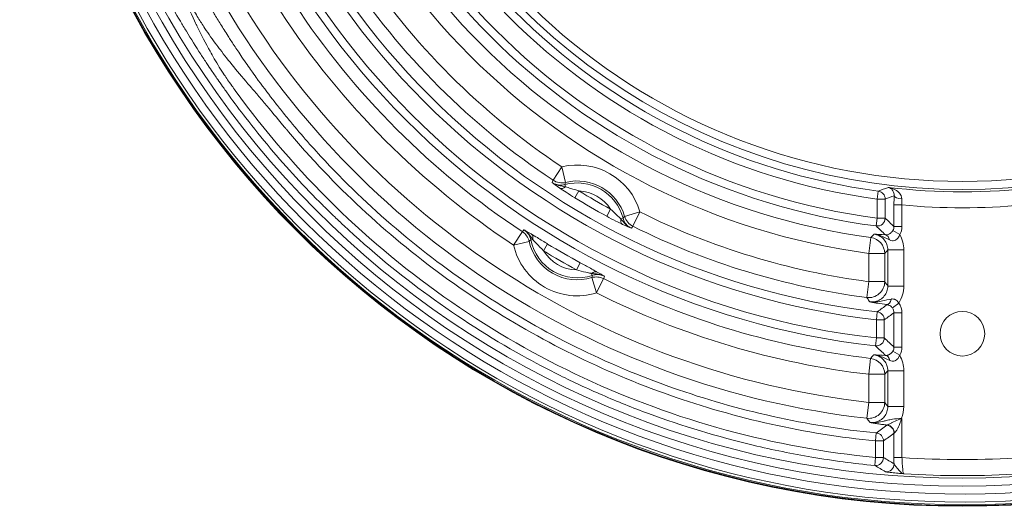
# Model space of a CAD drawing. Header units: inches. Extents: x 2.7 to 14.9, y -4.2 to 15.2.
# Tile 31 of 53: x 10.3 to 12.7, y 10.6 to 11.8. Entities that reach past the tile are written whole.
import ezdxf

# ---------------------------------------------------------------- set-up
doc = ezdxf.new("R2010")
doc.units = ezdxf.units.IN
doc.header["$MEASUREMENT"] = 0
doc.layers.add('Visible (ANSI)', color=7, linetype='Continuous', lineweight=18)
doc.layers.add('Visible Narrow (ANSI)', color=7, linetype='Continuous', lineweight=18)

msp = doc.modelspace()

# ---------------------------------------------------------------- linework, layer by layer
at = {"layer": 'Visible (ANSI)'}
for p, q in [((10.7706, 11.7451), (10.7706, 11.7451)), ((10.7735, 11.7404), (10.7735, 11.7404)), ((11.615, 11.3407), (11.615, 11.3407)), ((11.6211, 11.3368), (11.6211, 11.3368)), ((11.7363, 11.2703), (11.7363, 11.2703)), ((11.7428, 11.2669), (11.7428, 11.2669)), ((12.4382, 11.2299), (12.4382, 11.2299)), ((12.4379, 11.0659), (12.4222, 11.0542)), ((11.3835, 11.0124), (11.3834, 11.0124)), ((11.3834, 11.0124), (11.3835, 11.0124)), ((11.5742, 10.9022), (11.5742, 10.9023)), ((11.5742, 10.9023), (11.5742, 10.9022)), ((12.4371, 10.6557), (12.4371, 10.6557)), ((12.442, 10.6504), (12.442, 10.6504))]:
    msp.add_line(p, q, dxfattribs=at)
for centre, radius in [((12.5948, 12.8903), 2.3248), ((12.5948, 10.9907), 0.0551)]:
    msp.add_circle(centre, radius, dxfattribs=at)
for radius, start, end in [(1.5246, 186.8674, 353.1326), (2.3209, 193.8455, 346.4817)]:
    msp.add_arc((12.5948, 12.8903), radius, start, end, dxfattribs=at)
msp.add_ellipse((12.4079, 10.746), major_axis=(-0.0013, 0.0196), ratio=0.962015, start_param=4.647434, end_param=6.122322, dxfattribs=at)
for points in [[(10.8772, 11.5895), (10.8773, 11.5896), (10.8773, 11.5896), (10.8773, 11.5897)], [(11.5828, 11.3633), (11.5926, 11.3566), (11.6045, 11.354), (11.6162, 11.3525)], [(11.7524, 11.2739), (11.7595, 11.2645), (11.7677, 11.2555), (11.7785, 11.2504)], [(11.5353, 11.2228), (11.5296, 11.232), (11.5228, 11.2409), (11.5135, 11.2468)], [(11.1574, 11.1792), (11.1574, 11.1792), (11.1574, 11.1792), (11.1573, 11.1793)], [(11.7122, 11.1321), (11.7024, 11.1372), (11.6913, 11.1386), (11.6805, 11.139)], [(12.4273, 11.0755), (12.4273, 11.0755), (12.4273, 11.0755), (12.4273, 11.0755)], [(11.3825, 11.013), (11.3826, 11.0129), (11.3827, 11.0129), (11.3829, 11.0128)], [(11.5751, 10.9018), (11.5752, 10.9017), (11.5752, 10.9017), (11.5752, 10.9017)], [(11.8318, 10.7899), (11.8317, 10.7899), (11.8317, 10.7899), (11.8317, 10.7899)], [(12.2055, 10.6898), (12.2055, 10.6898), (12.2055, 10.6897), (12.2055, 10.6897)]]:
    msp.add_open_spline(points, degree=3, dxfattribs=at)
for points, knots in [([(12.3667, 11.0692), (12.3668, 11.0691), (12.3668, 11.0691), (12.3669, 11.0691), (12.3694, 11.0688), (12.372, 11.0685), (12.3745, 11.0685), (12.3776, 11.0684), (12.3806, 11.0686), (12.3835, 11.0689), (12.3884, 11.0695), (12.3931, 11.0704), (12.3978, 11.0715), (12.4049, 11.0731), (12.4119, 11.0749), (12.4196, 11.076)], [0, 0, 0, 0, 0.004159, 0.004159, 0.004159, 0.145965, 0.145965, 0.145965, 0.313729, 0.313729, 0.313729, 0.587902, 0.587902, 0.587902, 1, 1, 1, 1]), ([(12.4196, 11.076), (12.4197, 11.0761), (12.4198, 11.0761), (12.42, 11.0761), (12.4207, 11.0762), (12.4213, 11.0763), (12.4219, 11.0763), (12.4238, 11.0763), (12.4256, 11.0761), (12.4274, 11.0755), (12.428, 11.0753), (12.4286, 11.075), (12.4291, 11.0748), (12.4309, 11.0739), (12.4326, 11.0727), (12.434, 11.0713), (12.4344, 11.0709), (12.4348, 11.0705), (12.4351, 11.0701), (12.4362, 11.0688), (12.4372, 11.0674), (12.4378, 11.0661)], [0.0000143, 0.0000143, 0.0000143, 0.0000143, 0.0232265, 0.0232265, 0.0232265, 0.113551, 0.113551, 0.113551, 0.3700216, 0.3700216, 0.3700216, 0.4530654, 0.4530654, 0.4530654, 0.7156252, 0.7156252, 0.7156252, 0.7852593, 0.7852593, 0.7852593, 1, 1, 1, 1]), ([(12.4222, 11.0542), (12.4215, 11.0551), (12.4207, 11.056), (12.4198, 11.0568), (12.4164, 11.0601), (12.4125, 11.0617), (12.4092, 11.0622), (12.4091, 11.0623), (12.409, 11.0623), (12.4089, 11.0623)], [0, 0, 0, 0, 0.192257, 0.192257, 0.192257, 0.976159, 0.976159, 0.976159, 1, 1, 1, 1]), ([(12.4454, 10.7817), (12.4454, 10.7817), (12.4455, 10.7816), (12.4455, 10.7816), (12.4456, 10.7815), (12.4456, 10.7814), (12.4456, 10.7813), (12.4457, 10.7813), (12.4457, 10.7812), (12.4457, 10.7812), (12.4457, 10.781), (12.4457, 10.7809), (12.4458, 10.7808)], [0.0009024, 0.0009024, 0.0009024, 0.0009024, 0.1856335, 0.1856335, 0.1856335, 0.4534572, 0.4534572, 0.4534572, 0.6209084, 0.6209084, 0.6209084, 1, 1, 1, 1]), ([(12.4262, 10.6702), (12.4264, 10.6693), (12.4271, 10.6682), (12.4281, 10.6669), (12.4292, 10.6653), (12.4307, 10.6635), (12.4322, 10.6617), (12.4328, 10.6609), (12.4335, 10.6601), (12.4341, 10.6593), (12.4371, 10.6557), (12.4399, 10.6522), (12.4427, 10.6497), (12.4452, 10.6475), (12.4477, 10.6461), (12.4501, 10.6458)], [0.0003748, 0.0003748, 0.0003748, 0.0003748, 0.1430023, 0.1430023, 0.1430023, 0.3127067, 0.3127067, 0.3127067, 0.3848208, 0.3848208, 0.3848208, 0.7107923, 0.7107923, 0.7107923, 1, 1, 1, 1])]:
    msp.add_open_spline(points, degree=3, knots=knots, dxfattribs=at)
at = {"layer": 'Visible Narrow (ANSI)'}
for p, q in [((11.5853, 11.369), (11.607, 11.4018)), ((11.607, 11.4018), (11.6163, 11.3636)), ((11.6162, 11.3525), (11.6147, 11.3581)), ((11.639, 11.3256), (11.6493, 11.3424)), ((12.3873, 11.3418), (12.3847, 11.3223)), ((12.3847, 11.2756), (12.3847, 11.3223)), ((12.3847, 11.3223), (12.4043, 11.3223)), ((12.4043, 11.3223), (12.4043, 11.2756)), ((11.7176, 11.2802), (11.727, 11.2975)), ((12.4458, 11.3079), (12.4261, 11.3079)), ((12.4261, 11.2547), (12.4261, 11.3079)), ((12.4458, 11.3079), (12.4458, 11.2547)), ((11.7524, 11.2739), (11.758, 11.2754)), ((11.7997, 11.2906), (11.7619, 11.2795)), ((11.7997, 11.2906), (11.7822, 11.2554)), ((12.3847, 11.2756), (12.3821, 11.2561)), ((12.3847, 11.2756), (12.4043, 11.2756)), ((12.4404, 11.235), (12.4235, 11.2448)), ((12.4458, 11.2547), (12.4261, 11.2547)), ((11.4879, 11.2092), (11.5096, 11.2421)), ((11.5353, 11.2228), (11.5305, 11.2218)), ((12.3639, 11.1884), (12.3692, 11.2274)), ((12.3813, 11.2358), (12.3813, 11.2358)), ((11.5263, 11.218), (11.4879, 11.2092)), ((11.572, 11.2117), (11.5618, 11.1949)), ((12.4109, 11.1971), (12.4502, 11.1971)), ((12.4109, 11.1082), (12.4109, 11.1971)), ((12.4502, 11.1971), (12.4502, 11.1082)), ((12.4032, 11.1884), (12.3639, 11.1884)), ((12.3639, 11.1189), (12.3639, 11.1884)), ((12.4032, 11.1884), (12.4032, 11.1189)), ((11.6526, 11.1652), (11.6431, 11.148)), ((11.6805, 11.139), (11.682, 11.1343)), ((11.6809, 11.1288), (11.6924, 11.0912)), ((11.7101, 11.1263), (11.6924, 11.0912)), ((12.3588, 11.0798), (12.3639, 11.1189)), ((12.4032, 11.1189), (12.3639, 11.1189)), ((12.4109, 11.1082), (12.4502, 11.1082)), ((12.3848, 11.0445), (12.3826, 11.025)), ((12.4023, 11.025), (12.3826, 11.025)), ((12.3826, 10.9802), (12.3826, 11.025)), ((12.4023, 11.025), (12.4023, 10.9802)), ((12.4261, 10.9578), (12.4261, 11.0424)), ((12.4458, 11.0424), (12.4261, 11.0424)), ((12.4458, 11.0424), (12.4458, 10.9578)), ((12.3826, 10.9802), (12.3805, 10.9607)), ((12.4023, 10.9802), (12.3826, 10.9802)), ((12.4458, 10.9578), (12.4261, 10.9578)), ((12.3639, 10.8908), (12.3684, 10.9299)), ((12.4137, 10.9391), (12.4137, 10.9391)), ((12.4403, 10.9379), (12.4234, 10.9478)), ((11.5799, 10.8993), (11.5799, 10.8993)), ((12.3639, 10.8214), (12.3639, 10.8908)), ((12.4032, 10.8908), (12.3639, 10.8908)), ((12.4032, 10.8908), (12.4032, 10.8214)), ((12.4109, 10.8996), (12.4502, 10.8996)), ((12.4109, 10.811), (12.4109, 10.8996)), ((12.4502, 10.8996), (12.4502, 10.811)), ((12.3595, 10.7823), (12.3639, 10.8214)), ((12.4032, 10.8214), (12.3639, 10.8214)), ((12.4109, 10.811), (12.4502, 10.811)), ((12.4458, 10.7808), (12.4458, 10.6855)), ((12.3806, 10.7265), (12.3825, 10.7461)), ((12.4261, 10.6855), (12.4261, 10.7458)), ((12.0165, 10.7318), (12.0164, 10.7317)), ((12.3806, 10.7265), (12.4002, 10.7265)), ((12.3806, 10.6856), (12.3806, 10.7265)), ((12.4002, 10.7265), (12.4002, 10.6856)), ((12.3806, 10.6856), (12.3787, 10.666)), ((12.3806, 10.6856), (12.4002, 10.6856)), ((12.4458, 10.6855), (12.4261, 10.6855))]:
    msp.add_line(p, q, dxfattribs=at)
for radius in [2.3232, 2.2751, 2.2554]:
    msp.add_circle((12.5948, 12.8903), radius, dxfattribs=at)
for centre, radius, start, end in [((12.5948, 12.8903), 1.9415, 186.3394, 263.6606), ((12.5948, 12.8903), 1.9219, 186.3394, 263.6606), ((12.5948, 12.8903), 1.8774, 186.4903, 263.5097), ((12.5948, 12.8903), 1.8577, 186.4903, 263.5097), ((12.5948, 12.8903), 1.648, 187.4151, 262.5849), ((12.5948, 12.8903), 1.6283, 187.4151, 262.5849), ((12.5948, 12.8903), 1.5821, 187.633, 262.367), ((12.5948, 12.8903), 1.5624, 187.633, 262.367), ((12.5948, 12.8903), 1.7175, 187.7274, 262.2726), ((12.5948, 12.8903), 1.6782, 187.7274, 262.2726), ((12.5948, 12.8903), 2.3144, 193.9829, 346.3443), ((12.5948, 12.8903), 2.2947, 193.9388, 346.3884), ((12.5948, 12.8903), 1.5443, 204.6152, 335.3848), ((12.5948, 12.8903), 1.7864, 213.5697, 236.4303), ((12.5948, 12.8903), 1.8258, 213.5697, 236.4303), ((12.5948, 12.8903), 2.1211, 209.257, 263.6309), ((12.5948, 12.8903), 2.0817, 209.257, 263.6309), ((12.5948, 12.8903), 1.9734, 213.3629, 236.6371), ((12.5948, 12.8903), 2.0128, 213.3629, 236.6371), ((11.645, 11.2452), 0.1612, 16.3561, 103.6439), ((11.645, 11.2452), 0.1218, 16.3561, 103.6439), ((11.645, 11.2452), 0.1169, 14.9783, 105.0217), ((11.645, 11.2452), 0.0973, 32.5065, 87.4935), ((12.5948, 12.8903), 1.8139, 238.5816, 241.4184), ((12.5948, 12.8903), 1.55, 263.2165, 276.7835), ((12.5948, 12.8903), 1.8336, 238.5816, 241.4184), ((12.5948, 12.8903), 1.5894, 264.6188, 275.3812), ((12.5948, 12.8903), 1.7864, 243.5697, 262.5726), ((12.5948, 12.8903), 1.8258, 243.5697, 262.5726), ((11.645, 11.2452), 0.1169, 191.5423, 288.4577), ((11.645, 11.2452), 0.1612, 192.8929, 287.1071), ((11.645, 11.2452), 0.1218, 192.8929, 287.1071), ((11.645, 11.2452), 0.0973, 211.1201, 268.8799), ((12.5948, 12.8903), 1.9853, 238.6443, 241.3557), ((12.5948, 12.8903), 1.9657, 238.6443, 241.3557), ((12.5948, 12.8903), 1.9734, 243.3629, 263.4117), ((12.5948, 12.8903), 2.0128, 243.3629, 263.4117), ((12.5948, 12.8903), 2.2098, 266.1324, 273.8676), ((12.5948, 12.8903), 2.2492, 266.3094, 273.6906)]:
    msp.add_arc(centre, radius, start, end, dxfattribs=at)
for centre, major_axis, ratio, start_param, end_param in [((140.7677, -73.3048), (-129.1595, 84.716), 0.043658, 0.007085, 0.007995), ((11.607, 11.4018), (0.0359, -0.0162), 0.999023, 4.549738, 5.37314), ((11.6126, 11.366), (-0.0112, -0.0162), 0.604712, 0.054795, 1.09718), ((147.0255, -25.7173), (-135.4108, 37.0751), 0.040467, 6.28212, 6.283117), ((11.8097, 12.5038), (-1.6306, -0.3438), 0.768631, 1.767373, 1.783215), ((12.3847, 11.3223), (0.0068, -0.0185), 0.998442, 1.216828, 2.65325), ((11.6309, 12.8903), (-1.9685, 0), 0.866223, 1.974586, 1.986775), ((12.4425, 11.256), (-0.0058, 0.148), 0.103422, 1.038647, 1.208004), ((12.446, 11.3305), (-0.0197, 0.0004), 0.380765, 0.05663, 1.542751), ((12.4631, 11.2728), (0.0104, -0.0991), 0.146421, 4.165114, 4.334786), ((11.7658, 11.2775), (-0.0084, -0.0178), 0.604712, 5.186006, 6.22839), ((-88.0557, 110.0068), (99.8134, -98.7317), 0.040467, 0.000068, 0.001065), ((11.7997, 11.2906), (-0.0319, 0.023), 0.999023, 0.910045, 1.733447), ((12.3847, 11.2756), (-0.0137, -0.0141), 0.997344, 0.642167, 2.339779), ((17.5251, 12.8903), (5.8944, 0), 0.553122, 3.659713, 3.667123), ((144.6233, -75.99), (-133.1339, 87.2048), 0.043608, 6.277413, 6.278296), ((-126.1388, 80.7937), (137.9459, -69.4974), 0.043658, 6.27519, 6.2761), ((16.6687, 12.6348), (-5.0652, 0.328), 0.576459, 0.600271, 0.608722), ((12.4073, 11.2545), (0.002, 0.0192), 0.97754, 4.287016, 4.823323), ((12.4082, 11.2543), (0.008, 0.0376), 0.975215, 4.391265, 4.927847), ((11.4879, 11.2092), (-0.0303, 0.0252), 0.999036, 4.060826, 4.823734), ((101.3485, -94.7868), (-89.8145, 106.0117), 0.040245, 0.000827, 0.001835), ((11.5209, 11.2199), (0.01, 0.0169), 0.641036, 5.238756, 6.226322), ((12.3639, 11.1884), (0.0294, -0.0261), 0.99862, 0.726864, 2.161468), ((12.4029, 11.2147), (0.0015, 0.0196), 0.656749, 5.125275, 6.225311), ((12.3636, 11.1974), (0.0866, -0.0031), 0.939232, 0.033636, 0.517273), ((11.6851, 11.125), (0.0096, 0.0172), 0.641036, 0.056863, 1.04443), ((-125.0331, 35.9146), (136.716, -24.7758), 0.040245, 6.281351, 6.282358), ((11.6924, 11.0912), (0.0369, -0.0136), 0.999036, 1.459451, 2.222359), ((-130.392, 82.7901), (142.0885, -71.695), 0.043608, 0.00489, 0.005772), ((12.3639, 11.1189), (-0.032, -0.023), 0.998215, 0.818831, 2.51752), ((12.3562, 11.111), (0.0931, -0.0148), 0.900908, 5.903074, 6.426104), ((12.4109, 11.0818), (-0.0025, -0.0195), 0.488721, 0.050018, 1.330915), ((9.2338, 12.371), (-4.217, -0.577), 0.566186, 2.334012, 2.34258), ((12.4125, 11.0444), (-0.0112, 0.0344), 0.911251, 4.368248, 5.068445), ((12.3826, 11.025), (0.0116, -0.0159), 0.997912, 0.944671, 2.400157), ((7.9837, 12.8903), (-5.5584, 0), 0.553122, 2.489677, 2.496778), ((12.3826, 10.9802), (-0.0136, -0.0143), 0.997399, 0.650017, 2.328903), ((18.3292, 12.8903), (6.8596, 0), 0.553122, 3.669156, 3.676018), ((17.252, 12.5546), (-5.8039, 0.4255), 0.576829, 0.618325, 0.62618), ((12.4076, 10.9575), (0.003, 0.0188), 0.968745, 4.330168, 4.879066), ((12.4089, 10.9572), (0.0087, 0.0371), 0.965881, 4.400706, 4.949982), ((12.3639, 10.8908), (0.0296, -0.0259), 0.998597, 0.719421, 2.173877), ((12.4036, 10.9178), (0.0012, 0.0196), 0.645228, 5.108898, 6.22606), ((12.363, 10.8998), (0.0872, -0.0013), 0.936355, 0.013455, 0.499213), ((12.3639, 10.8214), (-0.0318, -0.0232), 0.998251, 0.829862, 2.510115), ((12.3471, 10.8154), (0.1021, -0.0172), 0.859518, 6.096582, 6.427206), ((8.6427, 12.2919), (-4.9626, -0.6706), 0.567412, 2.344435, 2.35229), ((12.4477, 10.7619), (-0.0395, 0.0034), 0.043546, 6.012835, 6.234628), ((12.4065, 10.7458), (-0.0118, 0.0158), 0.997864, 4.070893, 5.551988), ((12.3806, 10.7265), (0.0117, -0.0158), 0.997885, 0.935934, 2.405962), ((7.1797, 12.8903), (-6.5236, 0), 0.553122, 2.498516, 2.505167), ((12.4452, 10.7424), (-0.0191, 0.0033), 0.085887, 6.01799, 6.245633), ((12.3806, 10.6856), (-0.0101, -0.0169), 0.998139, 0.443669, 2.109806), ((14.1608, 12.8903), (3.0948, 0), 0.866223, 4.107229, 4.117411), ((12.4291, 10.6855), (0, 0.0578), 0.052336, 1.570806, 1.839015), ((13.7224, 12.3581), (-2.5432, 0.7536), 0.793228, 1.26139, 1.273065), ((12.4066, 10.6702), (0.01, 0.017), 0.99816, 3.58796, 5.241834)]:
    msp.add_ellipse(centre, major_axis=major_axis, ratio=ratio, start_param=start_param, end_param=end_param, dxfattribs=at)
for points, knots in [([(12.3787, 10.666), (12.3268, 10.6711), (12.2752, 10.6779), (12.2239, 10.6866), (12.1753, 10.6948), (12.127, 10.7046), (12.0791, 10.716), (11.9914, 10.7368), (11.9049, 10.7629), (11.8204, 10.7941), (11.782, 10.8082), (11.7441, 10.8234), (11.7066, 10.8397), (11.6883, 10.8476), (11.6702, 10.8557), (11.6521, 10.8641), (11.6356, 10.8718), (11.6192, 10.8797), (11.6029, 10.8878), (11.5713, 10.9034), (11.54, 10.9199), (11.5092, 10.937), (11.3503, 11.0254), (11.2021, 11.1332), (11.0692, 11.2573), (11.0618, 11.2643), (11.0544, 11.2712), (11.0471, 11.2783), (11.0422, 11.2829), (11.0374, 11.2876), (11.0326, 11.2923), (11.0321, 11.2928), (11.0317, 11.2932), (11.0312, 11.2937), (11.0279, 11.2969), (11.0247, 11.3001), (11.0214, 11.3033), (11.0202, 11.3046), (11.0189, 11.3058), (11.0176, 11.3071), (10.9723, 11.3522), (10.929, 11.3993), (10.8877, 11.4481), (10.8671, 11.4726), (10.847, 11.4974), (10.8274, 11.5227), (10.8132, 11.5411), (10.7993, 11.5596), (10.7857, 11.5784), (10.7806, 11.5855), (10.7755, 11.5926), (10.7704, 11.5998), (10.7663, 11.6055), (10.7623, 11.6112), (10.7583, 11.617), (10.7532, 11.6243), (10.7481, 11.6318), (10.7431, 11.6392), (10.7393, 11.6448), (10.7355, 11.6504), (10.7318, 11.6561), (10.7267, 11.6637), (10.7216, 11.6714), (10.7166, 11.6792), (10.7045, 11.6979), (10.6926, 11.7168), (10.681, 11.7359), (10.676, 11.7442), (10.6711, 11.7524), (10.6662, 11.7607), (10.6551, 11.7796), (10.6443, 11.7986), (10.6337, 11.8178), (10.6289, 11.8267), (10.6241, 11.8355), (10.6194, 11.8444), (10.6167, 11.8495), (10.6141, 11.8545), (10.6114, 11.8595), (10.6056, 11.8707), (10.5999, 11.8819), (10.5943, 11.8932), (10.5929, 11.896), (10.5915, 11.8989), (10.5901, 11.9017), (10.5854, 11.9112), (10.5808, 11.9206), (10.5763, 11.9301), (10.5407, 12.005), (10.5093, 12.0819), (10.4822, 12.1603), (10.4551, 12.2388), (10.4324, 12.3187), (10.4142, 12.3996), (10.3975, 12.4735), (10.3846, 12.5484), (10.3755, 12.6238), (10.3747, 12.6308), (10.3739, 12.6378), (10.3731, 12.6449)], [0, 0, 0, 0, 0.051219, 0.051219, 0.051219, 0.099691, 0.099691, 0.099691, 0.188395, 0.188395, 0.188395, 0.228626, 0.228626, 0.228626, 0.2482, 0.2482, 0.2482, 0.26611, 0.26611, 0.26611, 0.300847, 0.300847, 0.300847, 0.479817, 0.479817, 0.479817, 0.489822, 0.489822, 0.489822, 0.496446, 0.496446, 0.496446, 0.497078, 0.497078, 0.497078, 0.501587, 0.501587, 0.501587, 0.503347, 0.503347, 0.503347, 0.566247, 0.566247, 0.566247, 0.597697, 0.597697, 0.597697, 0.620525, 0.620525, 0.620525, 0.629147, 0.629147, 0.629147, 0.636035, 0.636035, 0.636035, 0.644889, 0.644889, 0.644889, 0.651557, 0.651557, 0.651557, 0.66063, 0.66063, 0.66063, 0.682683, 0.682683, 0.682683, 0.69221, 0.69221, 0.69221, 0.713814, 0.713814, 0.713814, 0.723746, 0.723746, 0.723746, 0.729344, 0.729344, 0.729344, 0.741726, 0.741726, 0.741726, 0.744859, 0.744859, 0.744859, 0.75521, 0.75521, 0.75521, 0.836807, 0.836807, 0.836807, 0.918403, 0.918403, 0.918403, 0.99304, 0.99304, 0.99304, 1, 1, 1, 1]), ([(10.4146, 12.6285), (10.4441, 12.3825), (10.5158, 12.1414), (10.6254, 11.9191), (10.6305, 11.9087), (10.6357, 11.8983), (10.6409, 11.8879), (10.6427, 11.8845), (10.6453, 11.8793), (10.6461, 11.8776), (10.6487, 11.8723), (10.6532, 11.8632), (10.6595, 11.8501), (10.6615, 11.8457), (10.6632, 11.8422), (10.6663, 11.8356), (10.6893, 11.7867), (10.7024, 11.7588), (10.7056, 11.7522), (10.7058, 11.7519), (10.7059, 11.7517), (10.7062, 11.7511), (10.7063, 11.7507), (10.7066, 11.7502), (10.7069, 11.7495), (10.7179, 11.7271), (10.7289, 11.7055), (10.7395, 11.6864), (10.743, 11.68), (10.7458, 11.6751), (10.7499, 11.6681), (10.754, 11.661), (10.7581, 11.6542), (10.7622, 11.6476), (10.7663, 11.6409), (10.7716, 11.6328), (10.7746, 11.6283), (10.7792, 11.6214), (10.7854, 11.6124), (10.7932, 11.6015), (10.7959, 11.5979), (10.7993, 11.5931), (10.8016, 11.5899), (10.8752, 11.4885), (10.957, 11.3938), (11.0463, 11.3064), (11.2251, 11.1316), (11.4338, 10.9874), (11.6604, 10.882), (11.8871, 10.7765), (12.1317, 10.7098), (12.3806, 10.6856)], [0, 0, 0, 0, 0.25, 0.25, 0.25, 0.261719, 0.261719, 0.261719, 0.265625, 0.265625, 0.265625, 0.277344, 0.277344, 0.277344, 0.28125, 0.28125, 0.28125, 0.310547, 0.310547, 0.310547, 0.311789, 0.311789, 0.311789, 0.3125, 0.3125, 0.3125, 0.335938, 0.335938, 0.335938, 0.34375, 0.34375, 0.34375, 0.351563, 0.351563, 0.351563, 0.359375, 0.359375, 0.359375, 0.371094, 0.371094, 0.371094, 0.375, 0.375, 0.375, 0.5, 0.5, 0.5, 0.75, 0.75, 0.75, 1, 1, 1, 1]), ([(10.7181, 11.8333), (10.7215, 11.8273), (10.7244, 11.8224), (10.7272, 11.8174), (10.7299, 11.8128), (10.7326, 11.808), (10.7351, 11.8038), (10.7365, 11.8015), (10.7377, 11.7993), (10.7389, 11.7973), (10.7417, 11.7926), (10.7441, 11.7885), (10.7462, 11.785), (10.7472, 11.7833), (10.7481, 11.7817), (10.749, 11.7803), (10.7498, 11.7789), (10.75, 11.7787), (10.7513, 11.7765), (10.7565, 11.7678), (10.762, 11.7588), (10.7678, 11.7496), (10.7706, 11.7449), (10.7736, 11.7402), (10.7766, 11.7355), (10.7796, 11.7307), (10.7837, 11.7243), (10.7859, 11.7209), (10.7902, 11.7142), (10.7952, 11.7064), (10.8011, 11.6975), (10.807, 11.6885), (10.8125, 11.6803), (10.8213, 11.6674), (10.8302, 11.6545), (10.8378, 11.6437), (10.844, 11.635), (10.8486, 11.6284), (10.8525, 11.623), (10.8556, 11.6188), (10.8566, 11.6174), (10.8566, 11.6174), (10.8584, 11.6149), (10.8727, 11.5954), (10.8866, 11.577), (10.8973, 11.5633), (10.9026, 11.5565), (10.9086, 11.5489), (10.9154, 11.5405), (10.9221, 11.5321), (10.9309, 11.5213), (10.9378, 11.5131), (10.9653, 11.48), (10.9937, 11.4477), (11.0232, 11.4164), (11.1409, 11.2908), (11.2737, 11.1795), (11.4178, 11.0855), (11.562, 10.9915), (11.7174, 10.9148), (11.8797, 10.8577), (12.0421, 10.8006), (12.2112, 10.7631), (12.3825, 10.7461)], [0, 0, 0, 0, 0.006428, 0.006428, 0.006428, 0.012386, 0.012386, 0.012386, 0.015625, 0.015625, 0.015625, 0.023438, 0.023438, 0.023438, 0.027344, 0.027344, 0.027344, 0.03125, 0.03125, 0.03125, 0.046875, 0.046875, 0.046875, 0.054688, 0.054688, 0.054688, 0.0625, 0.0625, 0.0625, 0.078125, 0.078125, 0.078125, 0.09375, 0.09375, 0.09375, 0.109375, 0.109375, 0.109375, 0.121094, 0.121094, 0.121094, 0.125, 0.125, 0.125, 0.15625, 0.15625, 0.15625, 0.171875, 0.171875, 0.171875, 0.1875, 0.1875, 0.1875, 0.25, 0.25, 0.25, 0.5, 0.5, 0.5, 0.749986, 0.749986, 0.749986, 1, 1, 1, 1]), ([(12.3806, 10.7265), (12.2069, 10.7437), (12.0367, 10.7817), (11.8732, 10.8392), (11.7098, 10.8967), (11.5532, 10.9737), (11.4071, 11.069), (11.261, 11.1643), (11.1276, 11.2763), (11.0088, 11.4029), (10.981, 11.4326), (10.954, 11.463), (10.9278, 11.4942), (10.9261, 11.4963), (10.9256, 11.4969), (10.9226, 11.5005), (10.9019, 11.5254), (10.8887, 11.5413), (10.8829, 11.5481), (10.8825, 11.5486), (10.8825, 11.5487), (10.8823, 11.5489), (10.8821, 11.5491), (10.8818, 11.5495), (10.8809, 11.5505), (10.8738, 11.5588), (10.8668, 11.5671), (10.8597, 11.5754), (10.8526, 11.5837), (10.8468, 11.5905), (10.8384, 11.6002), (10.8092, 11.6343), (10.7844, 11.6643), (10.7643, 11.6906), (10.7614, 11.6944), (10.7594, 11.697), (10.756, 11.7016), (10.7456, 11.7155), (10.7359, 11.7293), (10.7268, 11.7429), (10.7238, 11.7474), (10.7202, 11.7529), (10.718, 11.7564), (10.7133, 11.7636), (10.7072, 11.7736), (10.7011, 11.7839), (10.6984, 11.7886), (10.6957, 11.7933), (10.6931, 11.7978), (10.6902, 11.8029), (10.6874, 11.8077), (10.6839, 11.814)], [0, 0, 0, 0, 0.250012, 0.250012, 0.250012, 0.5, 0.5, 0.5, 0.75, 0.75, 0.75, 0.808594, 0.808594, 0.808594, 0.8125, 0.8125, 0.8125, 0.839844, 0.839844, 0.839844, 0.841797, 0.841797, 0.841797, 0.84375, 0.84375, 0.84375, 0.859375, 0.859375, 0.859375, 0.875, 0.875, 0.875, 0.929687, 0.929687, 0.929687, 0.9375, 0.9375, 0.9375, 0.960937, 0.960937, 0.960937, 0.96875, 0.96875, 0.96875, 0.984662, 0.984662, 0.984662, 0.991869, 0.991869, 0.991869, 1, 1, 1, 1]), ([(11.5828, 11.3633), (11.5847, 11.3621), (11.5867, 11.361), (11.5887, 11.3601), (11.5928, 11.3583), (11.5972, 11.3572), (11.6016, 11.3569), (11.606, 11.3566), (11.6105, 11.357), (11.6147, 11.3581)], [0, 0, 0, 0, 0.202435, 0.202435, 0.202435, 0.601176, 0.601176, 0.601176, 1, 1, 1, 1]), ([(11.639, 11.3256), (11.6317, 11.3301), (11.6243, 11.3347), (11.6173, 11.3392), (11.6118, 11.3428), (11.6064, 11.3464), (11.602, 11.3494)], [0, 0, 0, 0, 0.558946, 0.558946, 0.558946, 1, 1, 1, 1]), ([(11.6162, 11.3525), (11.6201, 11.3513), (11.6245, 11.3499), (11.6289, 11.3486), (11.6356, 11.3466), (11.6425, 11.3446), (11.6493, 11.3424)], [0, 0, 0, 0, 0.396241, 0.396241, 0.396241, 1, 1, 1, 1]), ([(12.4117, 11.3511), (12.4118, 11.3511), (12.4119, 11.3511), (12.4119, 11.3511), (12.4154, 11.3506), (12.4187, 11.3498), (12.422, 11.3486), (12.427, 11.3469), (12.4318, 11.3443), (12.4359, 11.3408), (12.4387, 11.3384), (12.4413, 11.3355), (12.443, 11.3319), (12.4433, 11.3313), (12.4436, 11.3307), (12.4439, 11.33), (12.4447, 11.3279), (12.4453, 11.3255), (12.4453, 11.3231)], [0, 0, 0, 0, 0.004241, 0.004241, 0.004241, 0.235935, 0.235935, 0.235935, 0.585738, 0.585738, 0.585738, 0.824397, 0.824397, 0.824397, 0.864945, 0.864945, 0.864945, 1, 1, 1, 1]), ([(12.4264, 11.3305), (12.4265, 11.3331), (12.4262, 11.3353), (12.4257, 11.3372), (12.4249, 11.3399), (12.4238, 11.342), (12.4226, 11.3438), (12.4223, 11.3442), (12.422, 11.3446), (12.4217, 11.345), (12.4201, 11.347), (12.4183, 11.3484), (12.4164, 11.3494), (12.4149, 11.3503), (12.4133, 11.3508), (12.4117, 11.3511)], [0, 0, 0, 0, 0.167644, 0.167644, 0.167644, 0.406382, 0.406382, 0.406382, 0.467255, 0.467255, 0.467255, 0.760482, 0.760482, 0.760482, 1, 1, 1, 1]), ([(11.727, 11.2975), (11.7323, 11.2927), (11.7375, 11.2877), (11.7426, 11.2829), (11.746, 11.2798), (11.7493, 11.2766), (11.7524, 11.2739)], [0, 0, 0, 0, 0.603759, 0.603759, 0.603759, 1, 1, 1, 1]), ([(11.7568, 11.26), (11.7519, 11.2623), (11.7462, 11.2652), (11.7403, 11.2682), (11.7329, 11.272), (11.7252, 11.2761), (11.7176, 11.2802)], [0, 0, 0, 0, 0.441054, 0.441054, 0.441054, 1, 1, 1, 1]), ([(11.758, 11.2754), (11.7591, 11.2712), (11.761, 11.267), (11.7635, 11.2634), (11.766, 11.2598), (11.7691, 11.2565), (11.7727, 11.2539), (11.7745, 11.2526), (11.7764, 11.2514), (11.7785, 11.2504)], [0, 0, 0, 0, 0.398832, 0.398832, 0.398832, 0.797581, 0.797581, 0.797581, 1, 1, 1, 1]), ([(11.5305, 11.2218), (11.5294, 11.2268), (11.5274, 11.2317), (11.5246, 11.2359), (11.5221, 11.2395), (11.519, 11.2428), (11.5155, 11.2455), (11.5149, 11.2459), (11.5142, 11.2464), (11.5135, 11.2468)], [0, 0, 0, 0, 0.496245, 0.496245, 0.496245, 0.924391, 0.924391, 0.924391, 1, 1, 1, 1]), ([(12.4052, 11.2343), (12.4065, 11.2342), (12.4078, 11.2343), (12.4093, 11.2346), (12.4108, 11.2349), (12.4124, 11.2354), (12.4141, 11.2362), (12.4144, 11.2363), (12.4146, 11.2364), (12.4149, 11.2366), (12.4161, 11.2372), (12.4174, 11.2381), (12.4187, 11.2391), (12.4204, 11.2406), (12.422, 11.2424), (12.4233, 11.2445), (12.4234, 11.2446), (12.4234, 11.2447), (12.4235, 11.2448)], [0, 0, 0, 0, 0.263118, 0.263118, 0.263118, 0.523298, 0.523298, 0.523298, 0.559062, 0.559062, 0.559062, 0.742687, 0.742687, 0.742687, 0.988255, 0.988255, 0.988255, 1, 1, 1, 1]), ([(11.5315, 11.2364), (11.5359, 11.2338), (11.5412, 11.2306), (11.5466, 11.2273), (11.5547, 11.2223), (11.5635, 11.2169), (11.572, 11.2117)], [0, 0, 0, 0, 0.399756, 0.399756, 0.399756, 1, 1, 1, 1]), ([(11.5618, 11.1949), (11.5557, 11.2008), (11.5499, 11.2071), (11.5442, 11.2132), (11.5411, 11.2165), (11.5381, 11.2199), (11.5353, 11.2228)], [0, 0, 0, 0, 0.645576, 0.645576, 0.645576, 1, 1, 1, 1]), ([(12.3692, 11.2274), (12.3697, 11.2279), (12.3701, 11.2285), (12.3706, 11.229), (12.3726, 11.2314), (12.3747, 11.2337), (12.3767, 11.2361)], [0, 0, 0, 0, 0.186299, 0.186299, 0.186299, 1, 1, 1, 1]), ([(12.4153, 11.2217), (12.4059, 11.2261), (12.3966, 11.2315), (12.3866, 11.2342), (12.3834, 11.2351), (12.3801, 11.2357), (12.3767, 11.2361)], [0, 0, 0, 0, 0.757307, 0.757307, 0.757307, 1, 1, 1, 1]), ([(12.4109, 11.1971), (12.4109, 11.2015), (12.4102, 11.2059), (12.4087, 11.2101), (12.4072, 11.2143), (12.4051, 11.2182), (12.4023, 11.2217), (12.3996, 11.2251), (12.3962, 11.2281), (12.3924, 11.2305), (12.3887, 11.2328), (12.3845, 11.2345), (12.3802, 11.2355), (12.3791, 11.2357), (12.3779, 11.2359), (12.3767, 11.2361)], [0, 0, 0, 0, 0.234825, 0.234825, 0.234825, 0.469399, 0.469399, 0.469399, 0.703669, 0.703669, 0.703669, 0.937923, 0.937923, 0.937923, 1, 1, 1, 1]), ([(12.4404, 11.2349), (12.4404, 11.2348), (12.4404, 11.2347), (12.4403, 11.2345), (12.4401, 11.2338), (12.4398, 11.2331), (12.4395, 11.2325), (12.4384, 11.23), (12.4368, 11.2275), (12.435, 11.2255), (12.4337, 11.2241), (12.4321, 11.2228), (12.4305, 11.2219), (12.43, 11.2216), (12.4295, 11.2214), (12.4291, 11.2211), (12.4274, 11.2204), (12.4256, 11.2199), (12.4239, 11.2198), (12.4233, 11.2198), (12.4227, 11.2198), (12.4221, 11.2198), (12.4197, 11.2199), (12.4174, 11.2206), (12.4153, 11.2217)], [0, 0, 0, 0, 0.0152354, 0.0152354, 0.0152354, 0.0756184, 0.0756184, 0.0756184, 0.3123439, 0.3123439, 0.3123439, 0.4822553, 0.4822553, 0.4822553, 0.5322543, 0.5322543, 0.5322543, 0.7019568, 0.7019568, 0.7019568, 0.7615328, 0.7615328, 0.7615328, 0.9999962, 0.9999962, 0.9999962, 0.9999962]), ([(11.6805, 11.139), (11.6797, 11.1392), (11.679, 11.1393), (11.6782, 11.1395), (11.6745, 11.1404), (11.6705, 11.1413), (11.6665, 11.1422), (11.6588, 11.1439), (11.6509, 11.1458), (11.6431, 11.148)], [0, 0, 0, 0, 0.067386, 0.067386, 0.067386, 0.386436, 0.386436, 0.386436, 1, 1, 1, 1]), ([(11.6526, 11.1652), (11.6609, 11.1607), (11.6693, 11.1561), (11.6773, 11.1518), (11.6822, 11.1491), (11.6871, 11.1465), (11.6913, 11.1441), (11.6923, 11.1436), (11.6932, 11.143), (11.6942, 11.1425)], [0, 0, 0, 0, 0.567597, 0.567597, 0.567597, 0.918005, 0.918005, 0.918005, 1, 1, 1, 1]), ([(11.7122, 11.1321), (11.7115, 11.1325), (11.7108, 11.1328), (11.7102, 11.1331), (11.7061, 11.1348), (11.7017, 11.1359), (11.6973, 11.1362), (11.6922, 11.1366), (11.6869, 11.1359), (11.682, 11.1343)], [0, 0, 0, 0, 0.070725, 0.070725, 0.070725, 0.498789, 0.498789, 0.498789, 1, 1, 1, 1]), ([(12.3667, 11.0692), (12.3668, 11.0691), (12.3669, 11.0691), (12.367, 11.0691), (12.3714, 11.0686), (12.3759, 11.0688), (12.3802, 11.0698), (12.3845, 11.0707), (12.3887, 11.0725), (12.3924, 11.0748), (12.3962, 11.0771), (12.3996, 11.0801), (12.4023, 11.0836), (12.4051, 11.087), (12.4073, 11.091), (12.4087, 11.0952), (12.4102, 11.0993), (12.4109, 11.1038), (12.4109, 11.1082)], [0, 0, 0, 0, 0.00499, 0.00499, 0.00499, 0.203904, 0.203904, 0.203904, 0.402537, 0.402537, 0.402537, 0.601315, 0.601315, 0.601315, 0.800506, 0.800506, 0.800506, 1, 1, 1, 1]), ([(12.3667, 11.0692), (12.3662, 11.0698), (12.3657, 11.0705), (12.3652, 11.0711), (12.3631, 11.074), (12.361, 11.0769), (12.3588, 11.0798)], [0, 0, 0, 0, 0.186137, 0.186137, 0.186137, 1, 1, 1, 1]), ([(12.4089, 11.0623), (12.4002, 11.0634), (12.3924, 11.0645), (12.3858, 11.0656), (12.3854, 11.0657), (12.385, 11.0658), (12.3846, 11.0658), (12.3814, 11.0664), (12.3785, 11.0669), (12.3757, 11.0674), (12.3725, 11.068), (12.3695, 11.0686), (12.3667, 11.0692)], [0, 0, 0, 0, 0.471088, 0.471088, 0.471088, 0.500315, 0.500315, 0.500315, 0.732043, 0.732043, 0.732043, 1, 1, 1, 1]), ([(12.4261, 11.0424), (12.4261, 11.0444), (12.4258, 11.0464), (12.4252, 11.0483), (12.4246, 11.0504), (12.4235, 11.0524), (12.4222, 11.0542)], [0, 0, 0, 0, 0.474738, 0.474738, 0.474738, 1, 1, 1, 1]), ([(12.3684, 10.9299), (12.3689, 10.9305), (12.3693, 10.931), (12.3698, 10.9316), (12.3719, 10.9339), (12.3739, 10.9363), (12.376, 10.9387)], [0, 0, 0, 0, 0.18629, 0.18629, 0.18629, 1, 1, 1, 1]), ([(12.4157, 10.9246), (12.4065, 10.9287), (12.3975, 10.9338), (12.388, 10.9365), (12.3841, 10.9376), (12.3801, 10.9384), (12.376, 10.9387)], [0, 0, 0, 0, 0.712124, 0.712124, 0.712124, 1, 1, 1, 1]), ([(12.4109, 10.8996), (12.4109, 10.904), (12.4102, 10.9085), (12.4087, 10.9127), (12.4072, 10.9168), (12.4051, 10.9208), (12.4023, 10.9242), (12.3996, 10.9277), (12.3962, 10.9307), (12.3924, 10.933), (12.3887, 10.9353), (12.3845, 10.9371), (12.3802, 10.938), (12.3788, 10.9383), (12.3774, 10.9386), (12.376, 10.9387)], [0, 0, 0, 0, 0.231734, 0.231734, 0.231734, 0.463214, 0.463214, 0.463214, 0.694382, 0.694382, 0.694382, 0.925526, 0.925526, 0.925526, 1, 1, 1, 1]), ([(12.4055, 10.9373), (12.4066, 10.9373), (12.4079, 10.9374), (12.4092, 10.9377), (12.4107, 10.9379), (12.4123, 10.9384), (12.414, 10.9392), (12.4143, 10.9394), (12.4147, 10.9395), (12.415, 10.9397), (12.4162, 10.9403), (12.4174, 10.9411), (12.4186, 10.9421), (12.4203, 10.9435), (12.422, 10.9454), (12.4232, 10.9475), (12.4233, 10.9476), (12.4234, 10.9477), (12.4234, 10.9478)], [0, 0, 0, 0, 0.238674, 0.238674, 0.238674, 0.507414, 0.507414, 0.507414, 0.557441, 0.557441, 0.557441, 0.734192, 0.734192, 0.734192, 0.98787, 0.98787, 0.98787, 1, 1, 1, 1]), ([(12.4402, 10.9377), (12.4402, 10.9376), (12.4402, 10.9375), (12.4402, 10.9373), (12.4399, 10.9366), (12.4396, 10.936), (12.4393, 10.9353), (12.4382, 10.9328), (12.4366, 10.9304), (12.4348, 10.9285), (12.4333, 10.9269), (12.4316, 10.9256), (12.4298, 10.9247), (12.4295, 10.9245), (12.4291, 10.9243), (12.4288, 10.9242), (12.4268, 10.9233), (12.4247, 10.9229), (12.4226, 10.923), (12.4224, 10.923), (12.4221, 10.923), (12.4218, 10.923), (12.4197, 10.9232), (12.4176, 10.9238), (12.4157, 10.9246)], [0, 0, 0, 0, 0.0155839, 0.0155839, 0.0155839, 0.0773424, 0.0773424, 0.0773424, 0.3195119, 0.3195119, 0.3195119, 0.5086293, 0.5086293, 0.5086293, 0.5452852, 0.5452852, 0.5452852, 0.7530401, 0.7530401, 0.7530401, 0.7830341, 0.7830341, 0.7830341, 0.9999955, 0.9999955, 0.9999955, 0.9999955]), ([(12.3674, 10.7718), (12.3716, 10.7714), (12.376, 10.7716), (12.3802, 10.7725), (12.3845, 10.7735), (12.3887, 10.7752), (12.3924, 10.7775), (12.3962, 10.7799), (12.3996, 10.7829), (12.4023, 10.7863), (12.4051, 10.7898), (12.4073, 10.7937), (12.4087, 10.7979), (12.4102, 10.8021), (12.4109, 10.8066), (12.4109, 10.811)], [0, 0, 0, 0, 0.195483, 0.195483, 0.195483, 0.396235, 0.396235, 0.396235, 0.597121, 0.597121, 0.597121, 0.798412, 0.798412, 0.798412, 1, 1, 1, 1]), ([(12.3674, 10.7718), (12.3669, 10.7725), (12.3664, 10.7731), (12.3659, 10.7738), (12.3638, 10.7766), (12.3617, 10.7795), (12.3595, 10.7823)], [0, 0, 0, 0, 0.186152, 0.186152, 0.186152, 1, 1, 1, 1]), ([(12.3674, 10.7718), (12.3732, 10.7711), (12.3788, 10.7711), (12.3844, 10.7718), (12.3899, 10.7725), (12.3953, 10.7737), (12.4007, 10.7751), (12.4039, 10.776), (12.4072, 10.7769), (12.4104, 10.7776), (12.4142, 10.7785), (12.4181, 10.7792), (12.4222, 10.7799), (12.4293, 10.7809), (12.4369, 10.7817), (12.4447, 10.7822)], [0, 0, 0, 0, 0.2281248, 0.2281248, 0.2281248, 0.4485326, 0.4485326, 0.4485326, 0.5802647, 0.5802647, 0.5802647, 0.7339192, 0.7339192, 0.7339192, 0.9992971, 0.9992971, 0.9992971, 0.9992971]), ([(12.4096, 10.7656), (12.4097, 10.7657), (12.4099, 10.7658), (12.4103, 10.766), (12.4105, 10.7661), (12.4108, 10.7663), (12.411, 10.7664), (12.4116, 10.7667), (12.4124, 10.7671), (12.4133, 10.7676), (12.4137, 10.7678), (12.4141, 10.768), (12.4145, 10.7682), (12.4163, 10.7692), (12.4184, 10.7703), (12.4205, 10.7713), (12.4208, 10.7715), (12.4211, 10.7716), (12.4214, 10.7718), (12.4263, 10.7742), (12.4313, 10.7764), (12.4363, 10.7785), (12.4376, 10.779), (12.4389, 10.7795), (12.4402, 10.78), (12.4411, 10.7804), (12.442, 10.7807), (12.4428, 10.781), (12.4432, 10.7812), (12.4436, 10.7813), (12.444, 10.7814), (12.4441, 10.7815), (12.4443, 10.7815), (12.4445, 10.7816), (12.4448, 10.7817), (12.4451, 10.7817), (12.4454, 10.7817)], [0, 0, 0, 0, 0.080228, 0.080228, 0.080228, 0.118962, 0.118962, 0.118962, 0.202147, 0.202147, 0.202147, 0.23692, 0.23692, 0.23692, 0.395158, 0.395158, 0.395158, 0.417734, 0.417734, 0.417734, 0.784082, 0.784082, 0.784082, 0.878203, 0.878203, 0.878203, 0.940233, 0.940233, 0.940233, 0.967886, 0.967886, 0.967886, 0.979038, 0.979038, 0.979038, 1, 1, 1, 1]), ([(12.4458, 10.7808), (12.4457, 10.7809), (12.4457, 10.7811), (12.4456, 10.7813), (12.4454, 10.7814), (12.4453, 10.7811), (12.4452, 10.781), (12.4449, 10.7806), (12.4448, 10.7801), (12.4446, 10.7797), (12.4444, 10.7789), (12.4441, 10.7782), (12.4438, 10.7774), (12.4437, 10.7769), (12.4435, 10.7765), (12.4433, 10.776), (12.4431, 10.7753), (12.4428, 10.7746), (12.4425, 10.7739), (12.442, 10.7724), (12.4414, 10.771), (12.4409, 10.7696), (12.4394, 10.7659), (12.4379, 10.7623), (12.4362, 10.7589), (12.436, 10.7586), (12.4358, 10.7582), (12.4357, 10.7579), (12.4345, 10.7555), (12.4331, 10.7533), (12.4318, 10.7513), (12.43, 10.7486), (12.4279, 10.7462), (12.4268, 10.746)], [0, 0, 0, 0, 0.011323, 0.011323, 0.011323, 0.025658, 0.025658, 0.025658, 0.055581, 0.055581, 0.055581, 0.107394, 0.107394, 0.107394, 0.140086, 0.140086, 0.140086, 0.189028, 0.189028, 0.189028, 0.290259, 0.290259, 0.290259, 0.546361, 0.546361, 0.546361, 0.571683, 0.571683, 0.571683, 0.75099, 0.75099, 0.75099, 1, 1, 1, 1]), ([(12.4447, 10.7822), (12.4449, 10.7821), (12.4449, 10.7821), (12.4449, 10.782), (12.445, 10.782), (12.4452, 10.7819), (12.4453, 10.7818), (12.4454, 10.7817)], [-0.003844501, -0.003844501, -0.003844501, -0.003844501, -0.002716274, -0.002716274, -0.001447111, -0.001447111, -0.000337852, -0.000337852, -0.000337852, -0.000337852]), ([(12.4096, 10.7656), (12.4056, 10.7661), (12.4017, 10.7665), (12.3981, 10.767), (12.3947, 10.7674), (12.3915, 10.7679), (12.3886, 10.7683), (12.3845, 10.7689), (12.3808, 10.7695), (12.3774, 10.7701), (12.3738, 10.7707), (12.3705, 10.7712), (12.3674, 10.7718)], [0.0000067, 0.0000067, 0.0000067, 0.0000067, 0.2167123, 0.2167123, 0.2167123, 0.4233199, 0.4233199, 0.4233199, 0.7074708, 0.7074708, 0.7074708, 1, 1, 1, 1]), ([(12.4458, 10.6855), (12.4459, 10.6811), (12.4461, 10.6766), (12.4464, 10.6724), (12.4466, 10.6682), (12.4469, 10.6642), (12.4473, 10.6607), (12.4476, 10.6573), (12.448, 10.6542), (12.4483, 10.6518), (12.4487, 10.6495), (12.4491, 10.6477), (12.4494, 10.6468), (12.4497, 10.6462), (12.4499, 10.6459), (12.4501, 10.6458)], [0, 0, 0, 0, 0.219101, 0.219101, 0.219101, 0.438345, 0.438345, 0.438345, 0.657888, 0.657888, 0.657888, 0.877217, 0.877217, 0.877217, 1, 1, 1, 1]), ([(12.4501, 10.6458), (12.4456, 10.6462), (12.4411, 10.6465), (12.4368, 10.6469), (12.431, 10.6474), (12.4253, 10.648), (12.4204, 10.6485), (12.419, 10.6486), (12.4178, 10.6488), (12.4166, 10.6489), (12.4133, 10.6493), (12.4105, 10.6496), (12.4085, 10.6499), (12.4065, 10.6502), (12.4052, 10.6504), (12.4049, 10.6506)], [0, 0, 0, 0, 0.2133993, 0.2133993, 0.2133993, 0.500403, 0.500403, 0.500403, 0.5777895, 0.5777895, 0.5777895, 0.7882606, 0.7882606, 0.7882606, 1, 1, 1, 1])]:
    msp.add_open_spline(points, degree=3, knots=knots, dxfattribs=at)
for points in [[(10.8093, 11.6851), (10.8094, 11.6851), (10.8094, 11.6851), (10.8095, 11.6851)], [(10.8301, 11.6548), (10.8301, 11.6548), (10.8302, 11.6547), (10.8302, 11.6547)], [(10.9204, 11.5343), (10.9204, 11.5343), (10.9204, 11.5343), (10.9204, 11.5343)], [(10.929, 11.5237), (10.929, 11.5237), (10.929, 11.5237), (10.929, 11.5237)], [(11.602, 11.3494), (11.5942, 11.3548), (11.5883, 11.3592), (11.5828, 11.3633)], [(11.5135, 11.2468), (11.5189, 11.2438), (11.5245, 11.2406), (11.5315, 11.2364)], [(11.7785, 11.2504), (11.7721, 11.2531), (11.7654, 11.256), (11.7568, 11.26)], [(12.3767, 11.2361), (12.3846, 11.2356), (12.3933, 11.2352), (12.4052, 11.2343)], [(12.3816, 11.2353), (12.3816, 11.2353), (12.3816, 11.2354), (12.3816, 11.2354)], [(12.4109, 11.1971), (12.4083, 11.1942), (12.4058, 11.1913), (12.4032, 11.1884)], [(11.6942, 11.1425), (11.7013, 11.1385), (11.7069, 11.1352), (11.7122, 11.1321)], [(12.4032, 11.1189), (12.4058, 11.1153), (12.4083, 11.1118), (12.4109, 11.1082)], [(11.378, 11.016), (11.378, 11.016), (11.378, 11.016), (11.378, 11.0161)], [(12.376, 10.9387), (12.3841, 10.9384), (12.3931, 10.9381), (12.4055, 10.9373)], [(12.4021, 10.9312), (12.4021, 10.9311), (12.402, 10.9311), (12.402, 10.931)], [(12.4091, 10.9276), (12.4092, 10.9277), (12.4092, 10.9277), (12.4092, 10.9277)], [(12.4109, 10.8996), (12.4083, 10.8967), (12.4058, 10.8938), (12.4032, 10.8908)], [(12.4032, 10.8214), (12.4058, 10.8179), (12.4083, 10.8144), (12.4109, 10.811)], [(12.3837, 10.7717), (12.3837, 10.7718), (12.3837, 10.7718), (12.3836, 10.7718)], [(12.4016, 10.7754), (12.4015, 10.7754), (12.4015, 10.7755), (12.4014, 10.7755)]]:
    msp.add_open_spline(points, degree=3, dxfattribs=at)

doc.saveas('drawing.dxf')
